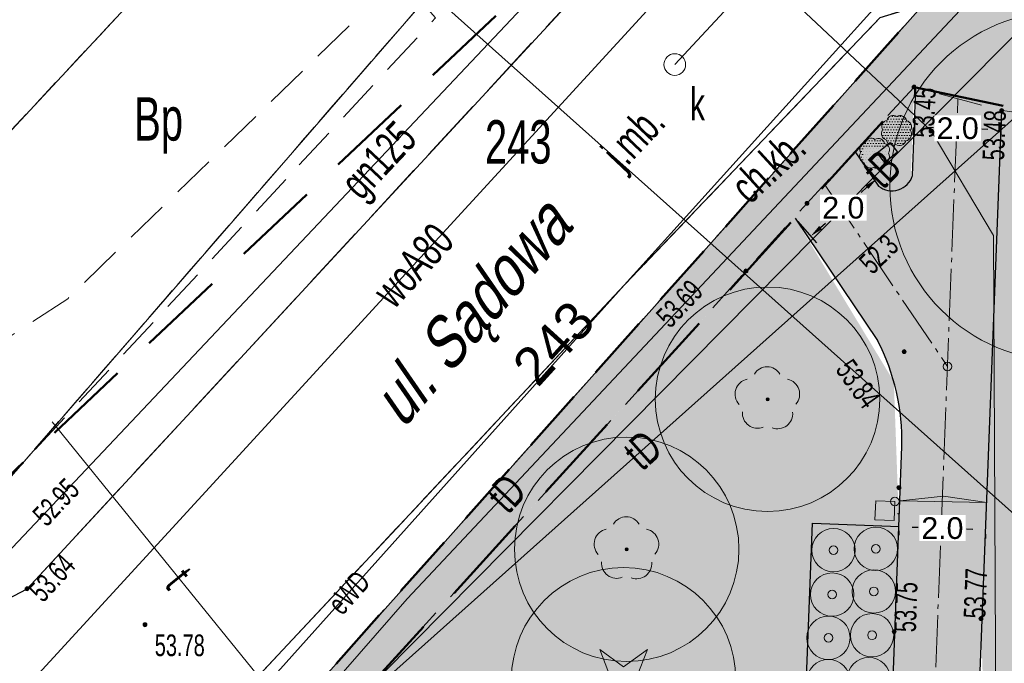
# Model space of a CAD drawing. Header units: metres. Extents: x 5507784 to 5508297, y 5948658 to 5948992.
# Tile 9 of 98: x 5507879 to 5507902, y 5948953 to 5948968. Entities that reach past the tile are written whole.
import ezdxf
from ezdxf.enums import TextEntityAlignment as Align

# ---------------------------------------------------------------- set-up
doc = ezdxf.new("R2010")
doc.units = ezdxf.units.M
for name, pattern in [('2', [0.9, 0.6, -0.3]), ('ACAD_ISO04W100', [30, 24, -3, 0, -3]), ('L_0_02', [0]), ('L_0_03', [1, 0.5, -0.5]), ('L_0_04', [1.5, 1, -0.5]), ('L_0_06', [2, 1.5, -0.5]), ('L_0_0C', [3, 2, -1])]:
    doc.linetypes.add(name, pattern=pattern)
doc.layers.get('0').update_dxf_attribs({"linetype": 'CONTINUOUS', "lineweight": 18})
doc.layers.add('02 rysunki_tech', color=7, linetype='CONTINUOUS', lineweight=5, true_color=0x000000)
doc.layers.add('0_legenda', color=7, linetype='CONTINUOUS', lineweight=5, true_color=0x000000)
for name, color, linetype, lineweight in [('1_granice_dzialek', 1, 'CONTINUOUS', 5), ('1_mala_arch', 5, 'CONTINUOUS', 5), ('1_nawierzchnie', 253, 'CONTINUOUS', 5), ('1_roslinnosc', 102, 'CONTINUOUS', 5), ('2_nawierzchnie_projektowane', 14, 'CONTINUOUS', 30), ('3_mala_arch', 18, 'CONTINUOUS', 5), ('3_rosliny_projektowane', 102, 'CONTINUOUS', 20), ('EGB_DzialkaEwidencyjna', 7, 'L_0_02', 18), ('EGB_KonturUzytkuGruntowego', 96, 'L_0_03', 18), ('GES_PrzewodElektroenergetyczny', 1, 'CONTINUOUS', 18), ('GES_PrzewodGazowy', 52, 'CONTINUOUS', 18), ('GES_PrzewodKanalizacyjny', 36, 'CONTINUOUS', 18), ('GES_PrzewodTelekomunikacyjny', 30, 'CONTINUOUS', 18), ('GES_PrzewodWodociagowy', 5, 'CONTINUOUS', 18), ('GES_Rzedna', 7, 'CONTINUOUS', 18), ('GES_UrzadzeniaSiecKanalizacyjna_P', 7, 'CONTINUOUS', 18), ('OT_Komunikacja', 7, 'CONTINUOUS', 18), ('OT_Rzedna', 7, 'CONTINUOUS', 18), ('OT_ZagospodarowanieTerenu', 7, 'CONTINUOUS', 18), ('OT_ZagospodarowanieTerenu_P', 7, 'CONTINUOUS', 18), ('OTKC', 7, 'CONTINUOUS', 13), ('OTKJ', 7, 'CONTINUOUS', 13), ('OTKK', 7, 'CONTINUOUS', 13), ('OTRS', 7, 'CONTINUOUS', 13), ('OTZG', 7, 'CONTINUOUS', 13), ('OTZK', 7, 'CONTINUOUS', 13), ('OTZL', 7, 'CONTINUOUS', 13), ('SUEP', 7, 'CONTINUOUS', 13), ('SUGP', 7, 'CONTINUOUS', 18), ('SUKP', 7, 'CONTINUOUS', 13), ('SUKS', 7, 'CONTINUOUS', 13), ('SUTP', 7, 'CONTINUOUS', 13), ('SUWP', 7, 'CONTINUOUS', 13), ('Zakres', 5, 'L_0_0C', 50)]:
    doc.layers.add(name, color=color, linetype=linetype, lineweight=lineweight)
doc.layers.add('994-Nazwa ulicy', color=7, linetype='CONTINUOUS')
doc.styles.get("Standard").update_dxf_attribs({"font": 'arial.ttf'})
doc.dimstyles.new('Copy(2) of Standard', dxfattribs={"dimtxt": 0.5, "dimasz": 0.3, "dimexe": 0.2, "dimexo": 0.1, "dimgap": 0.1, "dimtad": 0, "dimtih": 1, "dimtoh": 1, "dimdec": 1, "dimzin": 0, "dimdsep": 46, "dimtxsty": 'Standard', "dimcen": 0.02, "dimclrd": 5, "dimclre": 5, "dimclrt": 5, "dimadec": 0, "dimazin": 0, "dimtfac": 1, "dimtdec": 1, "dimtofl": 0, "dimtmove": 0, "dimatfit": 3, "dimfxl": 1, "dimtfill": 1, "dimtolj": 1, "dimtzin": 0, "dimarcsym": 2})
pattern_1 = [(45, (0, 0), (-0.0220970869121, 0.06629126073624), [0, -0.0625])]
pattern_2 = [(0, (0, 0), (0.03125, 0.0625), [0, -0.0625])]

# ---------------------------------------------------------------- blocks, each defined once
blk = doc.blocks.new('SUPS01_04')
at = {"linetype": 'Continuous', "lineweight": 13}
blk.add_hatch(color=0, dxfattribs=at).paths.add_polyline_path([(0, -0.091, 1), (0, 0.091, 1)])
at = {"color": 0, "linetype": 'Continuous', "lineweight": 13}
blk.add_circle((0, 0), 0.0906, dxfattribs=at)
blk = doc.blocks.new('SUKS')
at = {"color": 0, "linetype": 'Continuous', "lineweight": 18}
blk.add_circle((0, 0), 0.5, dxfattribs=at)
blk = doc.blocks.new('OTRS')
at = {"linetype": 'Continuous', "lineweight": 13}
blk.add_hatch(color=0, dxfattribs=at).paths.add_polyline_path([(0, -0.091, 1), (0, 0.091, 1)])
at = {"color": 0, "linetype": 'Continuous', "lineweight": 13}
blk.add_circle((0, 0), 0.0906, dxfattribs=at)
blk = doc.blocks.new('OTZG')
at = {"linetype": 'Continuous', "lineweight": 13}
blk.add_hatch(color=0, dxfattribs=at).paths.add_polyline_path([(0, -0.1, 1), (0, 0.1, 1)])
at = {"color": 0, "linetype": 'Continuous', "lineweight": 13, "flags": 128}
blk.add_lwpolyline([(0, -1.7), (-0.4, -0.6), (-1.6, -0.6), (-0.6, 0.1), (-1.1, 1.4), (0, 0.6), (1.1, 1.4), (0.6, 0.1), (1.5, -0.6), (0.4, -0.6), (0, -1.8)], close=True, dxfattribs=at)
at = {"color": 0, "linetype": 'Continuous', "lineweight": 13}
blk.add_circle((0, 0), 0.1, dxfattribs=at)
blk = doc.blocks.new('OTZL')
at = {"linetype": 'Continuous', "lineweight": 18}
blk.add_hatch(color=0, dxfattribs=at).paths.add_polyline_path([(0, -0.072, 1), (0, 0.072, 1)])
at = {"color": 0, "linetype": 'Continuous', "lineweight": 18}
blk.add_circle((0, 0), 0.0721, dxfattribs=at)
for centre, radius, start, end in [((-0.02, 0.82), 0.68, 29.5388, 149.6209), ((-0.8, 0.24), 0.7, 101.6336, 222.6141), ((0.78, 0.24), 0.7, 318.5035, 78.3664), ((-0.46, -0.64), 0.7, 175.1009, 291.5014), ((0.46, -0.66), 0.7, 249.444, 4.8991)]:
    blk.add_arc(centre, radius, start, end, dxfattribs=at)
blk = doc.blocks.new('kosz')
at = {"layer": '3_mala_arch', "linetype": 'Continuous', "true_color": 0xc7c8ca}
h = blk.add_hatch(color=9, dxfattribs=at)
h.dxf.hatch_style = 1
h.paths.add_polyline_path([(5507901.935, 5948944.737), (5507902.375, 5948944.737), (5507902.375, 5948944.297), (5507901.935, 5948944.297)])
at = {"layer": '3_mala_arch', "linetype": 'Continuous'}
blk.add_lwpolyline([(5507901.935, 5948944.737), (5507902.375, 5948944.737), (5507902.375, 5948944.297), (5507901.935, 5948944.297)], close=True, dxfattribs=at)
blk = doc.blocks.new('anabelle')
at = {"layer": '3_rosliny_projektowane', "color": 152, "linetype": 'Continuous', "true_color": 0x2776bb}
for radius in [0.5, 0.1]:
    blk.add_circle((5507891.396, 5948943.565), radius, dxfattribs=at)
blk = doc.blocks.new('krzew mniejszy')
at = {"layer": '3_rosliny_projektowane', "color": 1, "linetype": 'Continuous'}
for radius in [0.5, 0.1]:
    blk.add_circle((5507907.6, 5948943.99), radius, dxfattribs=at)
blk = doc.blocks.new('*D50')
at = {"layer": '0_legenda', "color": 5, "linetype": 'Continuous', "lineweight": -2, "transparency": 16777216}
for p, q in [((5507899.34, 5948956.063), (5507899.336, 5948955.964)), ((5507899.643, 5948956.152), (5507899.783, 5948956.147)), ((5507901.041, 5948956.099), (5507900.9, 5948956.104)), ((5507901.337, 5948955.987), (5507901.333, 5948955.887))]:
    blk.add_line(p, q, dxfattribs=at)
at = {"layer": '0_legenda', "color": 5, "linetype": 'Continuous', "transparency": 16777216}
for points in [[(5507899.645, 5948956.202), (5507899.641, 5948956.102), (5507899.343, 5948956.163)], [(5507901.043, 5948956.149), (5507901.039, 5948956.049), (5507901.34, 5948956.087)]]:
    blk.add_solid(points, dxfattribs=at)
at = {"layer": '0_legenda', "color": 5, "linetype": 'Continuous', "transparency": 16777216, "insert": (5507900.342, 5948956.125), "char_height": 0.5, "attachment_point": 5, "bg_fill": 3, "box_fill_scale": 1.1, "bg_fill_color": 256, "bg_fill_true_color": 13158600, "bg_fill_transparency": 0}
blk.add_mtext('\\A1;2.0', dxfattribs=at)
blk = doc.blocks.new('*D64')
at = {"layer": '1_nawierzchnie', "color": 5, "linetype": 'Continuous', "lineweight": -2, "transparency": 16777216}
for p, q in [((5507898.533, 5948964.527), (5507898.96, 5948964.035)), ((5507898.603, 5948963.989), (5507898.466, 5948963.87)), ((5507897.009, 5948963.204), (5507897.437, 5948962.712)), ((5507897.532, 5948963.06), (5507897.648, 5948963.16))]:
    blk.add_line(p, q, dxfattribs=at)
at = {"layer": '1_nawierzchnie', "color": 5, "linetype": 'Continuous', "transparency": 16777216}
for points in [[(5507898.57, 5948964.027), (5507898.635, 5948963.951), (5507898.829, 5948964.186)], [(5507897.499, 5948963.097), (5507897.565, 5948963.022), (5507897.306, 5948962.863)]]:
    blk.add_solid(points, dxfattribs=at)
at = {"layer": '1_nawierzchnie', "color": 5, "linetype": 'Continuous', "lineweight": 5, "transparency": 16777216, "insert": (5507898.057, 5948963.515), "char_height": 0.5, "attachment_point": 5, "bg_fill": 3, "box_fill_scale": 1.1, "bg_fill_color": 256, "bg_fill_true_color": 13158600, "bg_fill_transparency": 0}
blk.add_mtext('\\A1;2.0', dxfattribs=at)
blk = doc.blocks.new('*D65')
at = {"layer": '1_nawierzchnie', "color": 5, "linetype": 'Continuous', "lineweight": -2, "transparency": 16777216}
for p, q in [((5507899.704, 5948965.541), (5507899.69, 5948965.187)), ((5507899.998, 5948965.375), (5507900.137, 5948965.37)), ((5507901.393, 5948965.322), (5507901.254, 5948965.327)), ((5507901.699, 5948965.464), (5507901.685, 5948965.111))]:
    blk.add_line(p, q, dxfattribs=at)
at = {"layer": '1_nawierzchnie', "color": 5, "linetype": 'Continuous', "transparency": 16777216}
for points in [[(5507900, 5948965.425), (5507899.996, 5948965.325), (5507899.698, 5948965.387)], [(5507901.395, 5948965.372), (5507901.391, 5948965.272), (5507901.693, 5948965.311)]]:
    blk.add_solid(points, dxfattribs=at)
at = {"layer": '1_nawierzchnie', "color": 5, "linetype": 'Continuous', "lineweight": 5, "transparency": 16777216, "insert": (5507900.695, 5948965.349), "char_height": 0.5, "attachment_point": 5, "bg_fill": 3, "box_fill_scale": 1.1, "bg_fill_color": 256, "bg_fill_true_color": 13158600, "bg_fill_transparency": 0}
blk.add_mtext('\\A1;2.0', dxfattribs=at)

msp = doc.modelspace()

# ---------------------------------------------------------------- hatches: boundary and pattern name
at = {"layer": '1_nawierzchnie', "linetype": 'Continuous', "ltscale": 0.5, "true_color": 0xc7c8ca}
h = msp.add_hatch(dxfattribs=at)
h.set_pattern_fill('DOTS', color=9, angle=45)
h.set_pattern_definition(pattern_1)
h.paths.add_polyline_path([(5507903.11, 5948967.65), (5507922.1, 5948948.91), (5507925.13, 5948949.798), (5507926.124, 5948948.877), (5507923.88, 5948948.02), (5507921.62, 5948947.38), (5507920.13, 5948948.78), (5507909.271, 5948959.643), (5507903.42, 5948965.52), (5507901.71, 5948965.76), (5507899.69, 5948966.3), (5507885.86, 5948951.092), (5507884.84, 5948949.97), (5507884.5, 5948947.7), (5507884.81, 5948945.49), (5507885.45, 5948944.94), (5507890.143, 5948936.413), (5507899.9, 5948919.427), (5507899.59, 5948919.1), (5507882.74, 5948948.94), (5507899.907, 5948968.211), (5507900.2, 5948968.3), (5507901.68, 5948968.21)])
at = {"layer": '1_nawierzchnie', "linetype": 'Continuous', "lineweight": 5, "ltscale": 0.5, "true_color": 0x58ba48}
h = msp.add_hatch(dxfattribs=at)
h.set_pattern_fill('GRASS', color=85, scale=0.5)
h.set_pattern_definition([(90, (0, 0), (-0.3535533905, 0.3535533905), [0.09375, -0.6133567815]), (45, (0, 0), (-0.353553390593, 0.353553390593), [0.09375, -0.40625]), (135, (0, 0), (-0.353553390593, -0.353553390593), [0.09375, -0.40625])])
h.paths.add_polyline_path([(5507900.746, 5948931.406), (5507900.427, 5948931.785), (5507900.719, 5948940.332), (5507900.916, 5948940.776), (5507901.625, 5948941.191), (5507902.772, 5948941.86), (5507903.646, 5948942.788), (5507905.628, 5948942.97), (5507908.712, 5948943.254), (5507909.641, 5948943.339), (5507910.244, 5948943.394), (5507901.234, 5948931.486)], flags=17)
h.paths.add_polyline_path([(5507901.71, 5948965.76), (5507903.42, 5948965.52), (5507913.763, 5948955.131), (5507916.865, 5948952.119), (5507914.204, 5948948.735), (5507913.22, 5948948.058), (5507911.59, 5948947.535), (5507905.597, 5948946.984), (5507905.155, 5948947.25), (5507904.945, 5948947.759), (5507904.039, 5948949.117), (5507901.328, 5948950.974), (5507901.23, 5948954.04)])
h.paths.add_polyline_path([(5507885.45, 5948944.94), (5507889.064, 5948945.339), (5507888.845, 5948947.327), (5507894.51, 5948947.953), (5507894.939, 5948948.715), (5507895.598, 5948949.541), (5507896.187, 5948950.081), (5507896.637, 5948950.409), (5507897.132, 5948950.702), (5507897.345, 5948956.24), (5507899.343, 5948956.163), (5507899.222, 5948959.51), (5507896.944, 5948963.28), (5507884.84, 5948949.97), (5507884.5, 5948947.7), (5507884.81, 5948945.49)])
h.paths.add_polyline_path([(5507886.37, 5948943.01), (5507889.284, 5948943.351), (5507889.504, 5948941.364), (5507891.563, 5948941.591), (5507893.677, 5948941.194), (5507896.127, 5948940.073), (5507896.815, 5948940.071), (5507897.341, 5948940.514), (5507898.472, 5948939.893), (5507898.676, 5948939.09), (5507898.59, 5948936.62), (5507898.274, 5948927.324), (5507895.659, 5948926.769), (5507894.622, 5948928.582)])
h.paths.add_polyline_path([(5507898.332, 5948964.807), (5507899.569, 5948962.987), (5507899.69, 5948966.3)])
h.paths.add_polyline_path([(5507918.275, 5948950.669), (5507917.091, 5948949.106), (5507917.095, 5948948.873), (5507917.217, 5948948.627), (5507917.395, 5948948.501), (5507917.55, 5948948.465), (5507919.859, 5948949.056)])
h.paths.add_polyline_path([(5507917.38, 5948946.31), (5507921.218, 5948947.279), (5507921.962, 5948947.477), (5507923.88, 5948948.02), (5507926.124, 5948948.877), (5507927.039, 5948948.009), (5507899.9, 5948919.427), (5507898.659, 5948921.556), (5507902.085, 5948929.298), (5507903.671, 5948931.391), (5507905.265, 5948930.183), (5507910.843, 5948937.545), (5507909.249, 5948938.753), (5507911.212, 5948941.344), (5507912.408, 5948942.922), (5507913.095, 5948943.106), (5507913.587, 5948942.915), (5507913.83, 5948942.71), (5507915.6, 5948940.94), (5507919.07, 5948944.48)])
at = {"layer": '1_nawierzchnie', "linetype": 'Continuous', "true_color": 0xdfc69b}
h = msp.add_hatch(dxfattribs=at)
h.set_pattern_fill('DOTS', color=31, angle=45)
h.set_pattern_definition(pattern_1)
h.paths.add_polyline_path([(5507897.42, 5948923.69), (5507898.66, 5948921.558), (5507902.085, 5948929.298), (5507903.671, 5948931.391), (5507909.249, 5948938.753), (5507912.408, 5948942.922), (5507912.667, 5948943.056), (5507912.978, 5948943.111), (5507913.162, 5948943.097), (5507913.392, 5948943.028), (5507913.587, 5948942.915), (5507913.83, 5948942.71), (5507917.33, 5948946.3), (5507921.62, 5948947.38), (5507919.859, 5948949.056), (5507917.55, 5948948.465), (5507917.333, 5948948.533), (5507917.204, 5948948.641), (5507917.108, 5948948.818), (5507917.087, 5948948.963), (5507917.121, 5948949.146), (5507918.295, 5948950.694), (5507916.865, 5948952.119), (5507914.485, 5948949.002), (5507914.061, 5948948.614), (5507913.838, 5948948.409), (5507913.351, 5948948.129), (5507913.019, 5948947.959), (5507912.529, 5948947.76), (5507911.972, 5948947.603), (5507911.59, 5948947.535), (5507905.691, 5948946.993), (5507905.381, 5948947.033), (5507905.202, 5948947.178), (5507905.15, 5948947.265), (5507900.678, 5948946.072), (5507900.949, 5948945.73), (5507901.109, 5948945.461), (5507901.199, 5948945.267), (5507901.268, 5948945.065), (5507901.316, 5948944.835), (5507901.324, 5948944.603), (5507901.269, 5948944.352), (5507901.115, 5948944.126), (5507900.981, 5948944.033), (5507900.768, 5948943.968), (5507900.522, 5948943.966), (5507900.289, 5948944.014), (5507899.969, 5948944.143), (5507899.621, 5948944.361), (5507899.531, 5948944.432), (5507897.88, 5948940.263), (5507898.192, 5948940.13), (5507898.385, 5948939.986), (5507898.472, 5948939.893), (5507898.652, 5948939.552), (5507898.686, 5948939.392), (5507900.719, 5948940.332), (5507900.775, 5948940.626), (5507900.978, 5948940.847), (5507901.141, 5948940.987), (5507901.299, 5948941.075), (5507902.277, 5948941.515), (5507902.634, 5948941.885), (5507903.178, 5948942.227), (5507903.646, 5948942.788), (5507903.867, 5948943.134), (5507904.227, 5948943.924), (5507904.452, 5948944.543), (5507904.725, 5948944.791), (5507905.264, 5948944.949), (5507910.872, 5948945.461), (5507911.223, 5948945.267), (5507911.326, 5948944.963), (5507911.271, 5948944.735), (5507901.234, 5948931.486), (5507898.212, 5948925.481)])
h.paths.add_polyline_path([(5507898.686, 5948939.392), (5507900.719, 5948940.332), (5507900.427, 5948931.785), (5507900.475, 5948931.646), (5507900.622, 5948931.473), (5507900.746, 5948931.406), (5507900.919, 5948931.375), (5507901.234, 5948931.486), (5507898.212, 5948925.481)], flags=17)
h.paths.add_polyline_path([(5507899.531, 5948944.432), (5507897.88, 5948940.263), (5507897.607, 5948940.381), (5507896.926, 5948940.758), (5507896.694, 5948940.918), (5507896.115, 5948941.401), (5507895.789, 5948941.741), (5507895.431, 5948942.193), (5507895.156, 5948942.619), (5507894.995, 5948942.918), (5507894.838, 5948943.257), (5507894.652, 5948943.541), (5507894.46, 5948943.702), (5507894.124, 5948943.84), (5507893.899, 5948943.861), (5507886.36, 5948943.028), (5507885.45, 5948944.94), (5507893.419, 5948945.82), (5507894.529, 5948945.943), (5507894.968, 5948946.007), (5507895.219, 5948946.136), (5507895.459, 5948946.377), (5507895.552, 5948946.541), (5507895.746, 5948947.121), (5507896.03, 5948947.695), (5507896.528, 5948948.385), (5507896.966, 5948948.822), (5507897.649, 5948949.312), (5507898.343, 5948949.643), (5507898.647, 5948949.745), (5507898.939, 5948950), (5507899.1, 5948950.305), (5507899.133, 5948950.7), (5507899.408, 5948958.014), (5507899.393, 5948958.558), (5507899.368, 5948958.797), (5507899.192, 5948959.612), (5507898.968, 5948960.207), (5507898.849, 5948960.454), (5507896.944, 5948963.28), (5507898.332, 5948964.807), (5507898.868, 5948964.017), (5507899.064, 5948963.923), (5507899.178, 5948963.91), (5507899.325, 5948963.932), (5507899.479, 5948964.011), (5507899.57, 5948964.1), (5507899.654, 5948964.259), (5507899.732, 5948966.289), (5507901.71, 5948965.76), (5507901.162, 5948951.426), (5507901.25, 5948951.111), (5507901.395, 5948950.886), (5507901.686, 5948950.651), (5507902.079, 5948950.504), (5507902.53, 5948950.29), (5507902.987, 5948950.019), (5507903.431, 5948949.694), (5507903.814, 5948949.351), (5507904.379, 5948948.704), (5507904.711, 5948948.204), (5507904.972, 5948947.703), (5507905.155, 5948947.25), (5507900.683, 5948946.065), (5507900.433, 5948946.308), (5507900.144, 5948946.526), (5507899.803, 5948946.708), (5507899.555, 5948946.792), (5507899.192, 5948946.827), (5507898.917, 5948946.753), (5507898.701, 5948946.563), (5507898.608, 5948946.356), (5507898.587, 5948945.961), (5507898.703, 5948945.529), (5507898.89, 5948945.161), (5507899.156, 5948944.797), (5507899.337, 5948944.605)])
at = {"layer": '1_nawierzchnie', "linetype": 'Continuous', "lineweight": 5}
h = msp.add_hatch(color=5, dxfattribs=at)
h.dxf.hatch_style = 1
h.paths.add_polyline_path([(5507899.365, 5948956.757), (5507901.365, 5948956.72), (5507900.371, 5948956.866)])
at = {"layer": '1_roslinnosc', "linetype": 'Continuous'}
h = msp.add_hatch(dxfattribs=at)
h.set_pattern_fill('DOTS', color=256)
h.set_pattern_definition(pattern_2)
edge = h.paths.add_edge_path()
edge.add_arc((5507899.483, 5948965.381), 0.149, 327.2385, 437.2385)
edge.add_arc((5507899.37, 5948965.496), 0.149, 11.7156, 121.7156)
edge.add_arc((5507899.209, 5948965.499), 0.149, 56.1927, 166.1927)
edge.add_arc((5507899.092, 5948965.388), 0.149, 100.6698, 210.6698)
edge.add_arc((5507899.086, 5948965.227), 0.149, 145.1469, 255.1469)
edge.add_arc((5507899.195, 5948965.109), 0.149, 189.624, 299.624)
edge.add_arc((5507899.356, 5948965.1), 0.149, 234.1011, 344.1011)
edge.add_arc((5507899.469, 5948965.218), 0.162, 280.6698, 390.6698)
h = msp.add_hatch(dxfattribs=at)
h.set_pattern_fill('DOTS', color=256)
h.set_pattern_definition(pattern_2)
edge = h.paths.add_edge_path()
edge.add_arc((5507898.976, 5948964.854), 0.149, 327.2385, 437.2385)
edge.add_arc((5507898.863, 5948964.969), 0.149, 11.7156, 121.7156)
edge.add_arc((5507898.702, 5948964.972), 0.149, 56.1927, 166.1927)
edge.add_arc((5507898.585, 5948964.861), 0.149, 100.6698, 210.6698)
edge.add_arc((5507898.58, 5948964.7), 0.149, 145.1469, 255.1469)
edge.add_arc((5507898.688, 5948964.581), 0.149, 189.624, 299.624)
edge.add_arc((5507898.849, 5948964.573), 0.149, 234.1011, 344.1011)
edge.add_arc((5507898.962, 5948964.691), 0.162, 280.6698, 390.6698)
at = {"layer": '2_nawierzchnie_projektowane', "linetype": 'Continuous', "lineweight": 5, "true_color": 0xb69f8b}
h = msp.add_hatch(dxfattribs=at)
h.set_pattern_fill('EARTH', color=253, scale=2.5, angle=45)
h.set_pattern_definition([(45, (0, 0), (0, 0.883883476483), [0.625, -0.625]), (45, (-0.1657, 0.1657), (0, 0.883883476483), [0.625, -0.625]), (45, (-0.33146, 0.33146), (0, 0.883883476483), [0.625, -0.625]), (135, (-0.33146, 0.44194), (-0.883883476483, 6e-17), [0.625, -0.625]), (135, (-0.1657, 0.6077), (-0.883883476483, 6e-17), [0.625, -0.625]), (135, (0, 0.7734), (-0.883883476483, 6e-17), [0.625, -0.625])])
h.paths.add_polyline_path([(5507889.284, 5948943.351), (5507893.899, 5948943.861), (5507894.46, 5948943.702), (5507894.838, 5948943.257), (5507895.141, 5948942.644), (5507895.743, 5948941.716), (5507896.115, 5948941.401), (5507896.709, 5948940.951), (5507897.341, 5948940.514), (5507897.141, 5948940.267), (5507896.815, 5948940.071), (5507896.474, 5948940.011), (5507896.127, 5948940.073), (5507895.35, 5948940.517), (5507894.813, 5948940.773), (5507893.938, 5948941.111), (5507892.812, 5948941.413), (5507891.872, 5948941.562), (5507891.563, 5948941.591), (5507889.504, 5948941.364)])
h.paths.add_polyline_path([(5507889.064, 5948945.339), (5507888.845, 5948947.327), (5507894.51, 5948947.953), (5507894.868, 5948948.606), (5507895.504, 5948949.44), (5507896.081, 5948949.994), (5507896.898, 5948950.572), (5507897.132, 5948950.702), (5507897.345, 5948956.24), (5507899.338, 5948956.165), (5507899.124, 5948950.453), (5507899.017, 5948950.118), (5507898.939, 5948950), (5507898.778, 5948949.835), (5507898.647, 5948949.745), (5507898.107, 5948949.547), (5507897.744, 5948949.367), (5507897.222, 5948949.044), (5507896.751, 5948948.622), (5507896.381, 5948948.209), (5507895.929, 5948947.513), (5507895.749, 5948947.13), (5507895.62, 5948946.777), (5507895.494, 5948946.431), (5507895.283, 5948946.185), (5507895.053, 5948946.041), (5507894.885, 5948945.982)])
h.paths.add_polyline_path([(5507895.659, 5948926.769), (5507898.274, 5948927.324), (5507898.212, 5948925.481), (5507897.42, 5948923.69)])
h.paths.add_polyline_path([(5507903.671, 5948931.391), (5507909.249, 5948938.753), (5507910.843, 5948937.545), (5507905.265, 5948930.183)])
h.paths.add_polyline_path([(5507903.646, 5948942.788), (5507903.995, 5948943.373), (5507904.173, 5948943.777), (5507904.26, 5948944.201), (5507904.463, 5948944.549), (5507904.779, 5948944.78), (5507905.264, 5948944.949), (5507910.872, 5948945.461), (5507911.148, 5948945.345), (5507911.264, 5948945.204), (5507911.271, 5948944.735), (5507910.256, 5948943.396)])
edge = h.paths.add_edge_path()
edge.add_ellipse((5507899.952, 5948945.395), major_axis=(-1.163, 1.269), ratio=0.576271, start_angle=0, end_angle=360)

# ---------------------------------------------------------------- linework, layer by layer
at = {"layer": '02 rysunki_tech', "color": 5, "linetype": 'Continuous'}
for centre in [(5507900.459, 5948959.856), (5507899.245, 5948956.742)]:
    msp.add_circle(centre, 0.0983, dxfattribs=at)
at = {"layer": '1_granice_dzialek', "color": 1, "linetype": '2', "lineweight": 50, "ltscale": 2.5}
msp.add_lwpolyline([(5507882.74, 5948948.94), (5507899.59, 5948919.1), (5507927.05, 5948948.02), (5507902.32, 5948970.92)], close=True, dxfattribs=at)
at = {"layer": '1_mala_arch', "color": 6, "linetype": '2', "lineweight": 50, "ltscale": 3.5}
msp.add_lwpolyline([(5507899.9, 5948919.427), (5507897.42, 5948923.69), (5507894.591, 5948928.552), (5507886.37, 5948943.01), (5507885.45, 5948944.94), (5507884.81, 5948945.49), (5507884.5, 5948947.7), (5507884.84, 5948949.97), (5507899.69, 5948966.3), (5507903.42, 5948965.52), (5507921.62, 5948947.38), (5507923.88, 5948948.02), (5507926.124, 5948948.877), (5507927.05, 5948948.02), (5507899.9, 5948919.427)], dxfattribs=at)
at = {"layer": '1_nawierzchnie', "color": 18, "linetype": 'Continuous', "lineweight": 30, "true_color": 0x000000}
msp.add_lwpolyline([(5507898.836, 5948964.786), (5507899.135, 5948965.023), (5507899.31, 5948964.801), (5507899.011, 5948964.565)], close=True, dxfattribs=at)
at = {"layer": '1_nawierzchnie', "color": 5, "linetype": 'Continuous', "lineweight": 5}
msp.add_lwpolyline([(5507899.365, 5948956.757), (5507901.365, 5948956.72), (5507900.371, 5948956.866), (5507899.365, 5948956.757)], dxfattribs=at)
at = {"layer": '1_roslinnosc', "linetype": 'Continuous'}
for points in [[(5507899.608, 5948965.301, 0.520567), (5507899.516, 5948965.526, 0.520567), (5507899.292, 5948965.623, 0.520567), (5507899.065, 5948965.535, 0.520567), (5507898.964, 5948965.312, 0.520567), (5507899.048, 5948965.084, 0.520567), (5507899.268, 5948964.979, 0.520567), (5507899.499, 5948965.059, 0.520567)], [(5507899.101, 5948964.774, 0.520567), (5507899.009, 5948964.999, 0.520567), (5507898.785, 5948965.096, 0.520567), (5507898.558, 5948965.008, 0.520567), (5507898.457, 5948964.785, 0.520567), (5507898.541, 5948964.557, 0.520567), (5507898.762, 5948964.452, 0.520567), (5507898.992, 5948964.532, 0.520567)]]:
    msp.add_lwpolyline(points, format="xyb", close=True, dxfattribs=at)
for centre, radius in [((5507903.17, 5948964.02), 4.041), ((5507896.31, 5948959.1), 2.589), ((5507893.06, 5948955.64), 2.589), ((5507892.99, 5948952.63), 2.589)]:
    msp.add_circle(centre, radius, dxfattribs=at)
at = {"layer": '2_nawierzchnie_projektowane', "linetype": 'Continuous'}
for points in [[(5507899.654, 5948964.259), (5507899.732, 5948966.289)], [(5507901.162, 5948951.426), (5507901.71, 5948965.76)], [(5507898.332, 5948964.807), (5507898.868, 5948964.017)], [(5507896.943, 5948963.281), (5507898.849, 5948960.454)], [(5507899.121, 5948950.382), (5507899.408, 5948958.014)], [(5507897.132, 5948950.702), (5507897.345, 5948956.24), (5507899.343, 5948956.163)]]:
    msp.add_lwpolyline(points, dxfattribs=at)
at = {"layer": '2_nawierzchnie_projektowane', "color": 251, "linetype": 'ACAD_ISO04W100', "lineweight": 9, "ltscale": 0.05, "true_color": 0x636466}
for points in [[(5507900, 5948948.122), (5507900.7, 5948966.03)], [(5507897.636, 5948964.041), (5507900.459, 5948959.856)]]:
    msp.add_lwpolyline(points, dxfattribs=at)
at = {"layer": '2_nawierzchnie_projektowane', "linetype": 'Continuous'}
for centre, radius, start, end in [((5507899.178, 5948964.41), 0.5, 231.7748, 342.4476), ((5507894.409, 5948958.154), 5, 358.3961, 27.3894)]:
    msp.add_arc(centre, radius, start, end, dxfattribs=at)
at = {"layer": 'EGB_DzialkaEwidencyjna', "linetype": 'CONTINUOUS', "lineweight": 18}
for p, q in [((5507895.7, 5948976.72), (5507875.97, 5948953.99)), ((5507875.97, 5948953.99), (5507895.7, 5948976.72)), ((5507882.74, 5948948.94), (5507902.32, 5948970.92)), ((5507902.32, 5948970.92), (5507882.74, 5948948.94)), ((5507875.32, 5948961.51), (5507883.61, 5948970.39))]:
    msp.add_line(p, q, dxfattribs=at)
at = {"layer": 'EGB_KonturUzytkuGruntowego', "color": 96, "linetype": 'L_0_03', "lineweight": 18, "flags": 128}
for points in [[(5507848.216, 5948986.653), (5507875.32, 5948961.51), (5507883.61, 5948970.39), (5507860.733, 5948991.6), (5507879.143, 5948991.6), (5507895.7, 5948976.72), (5507875.97, 5948953.99), (5507856, 5948974.89), (5507848.144, 5948982.381)], [(5507875.32, 5948961.51), (5507848.216, 5948986.653), (5507848.3, 5948991.6), (5507860.733, 5948991.6), (5507883.61, 5948970.39)], [(5507848.144, 5948982.381), (5507856, 5948974.89), (5507875.97, 5948953.99), (5507895.7, 5948976.72), (5507902.32, 5948970.92), (5507882.74, 5948948.94), (5507899.59, 5948919.1), (5507915.01, 5948894.29), (5507920.01, 5948887.7), (5507922.562, 5948885), (5507895.414, 5948885), (5507874.09, 5948925.56), (5507864.89, 5948942.39), (5507849.46, 5948961.95), (5507847.825, 5948963.462)]]:
    msp.add_lwpolyline(points, close=True, dxfattribs=at)
at = {"layer": 'GES_PrzewodElektroenergetyczny', "color": 1, "linetype": 'Continuous', "lineweight": 18, "flags": 128}
for points in [[(5507893, 5948961.73), (5507903.54, 5948973.41), (5507928.02, 5948950.28), (5507945.59, 5948933.49)], [(5507883.07, 5948969.32), (5507883.65, 5948969.31), (5507883.98, 5948969.42), (5507884.3, 5948969.82), (5507885.12, 5948970.94), (5507885.36, 5948971.05), (5507885.61, 5948971.03), (5507887.74, 5948969.18), (5507903.15, 5948955.42), (5507914.38, 5948944.49), (5507914.36, 5948944.27), (5507913.32, 5948943.13), (5507913.37, 5948942.87), (5507915.27, 5948941.1)], [(5507893, 5948961.73), (5507882.43, 5948949.93), (5507880.95, 5948947.54), (5507881.66, 5948943.47), (5507869.68, 5948936.58), (5507860.72, 5948927.58), (5507847.002, 5948914.712)]]:
    msp.add_lwpolyline(points, dxfattribs=at)
at = {"layer": 'GES_PrzewodGazowy', "color": 52, "linetype": 'Continuous', "lineweight": 18, "flags": 128}
for points in [[(5507893.66, 5948971.33), (5507878.89, 5948955.67), (5507878.2, 5948954.94)], [(5507893.66, 5948971.33), (5507900.08, 5948965.29), (5507901.52, 5948962.88), (5507901.72, 5948921.53), (5507908.65, 5948909.51), (5507915.7, 5948897.28), (5507912.35, 5948895.36), (5507918.322, 5948885)]]:
    msp.add_lwpolyline(points, dxfattribs=at)
at = {"layer": 'GES_PrzewodKanalizacyjny', "color": 36, "linetype": 'Continuous', "lineweight": 18, "flags": 128}
msp.add_lwpolyline([(5507906.16, 5948979.71), (5507894.17, 5948966.82)], dxfattribs=at)
at = {"layer": 'GES_PrzewodTelekomunikacyjny', "color": 30, "linetype": 'Continuous', "lineweight": 18, "flags": 128}
for points in [[(5507944.78, 5948945.78), (5507910.96, 5948977.75), (5507905.25, 5948970.79), (5507886.72, 5948952.05)], [(5507882.57, 5948948.28), (5507888, 5948954.5), (5507909.33, 5948977.22), (5507911.49, 5948975.32)], [(5507903.07, 5948966.54), (5507902.79, 5948966.29), (5507885.83, 5948951.15)], [(5507879.81, 5948958.58), (5507885.83, 5948951.15)]]:
    msp.add_lwpolyline(points, dxfattribs=at)
at = {"layer": 'GES_PrzewodWodociagowy', "color": 5, "linetype": 'Continuous', "lineweight": 18, "flags": 128}
msp.add_lwpolyline([(5507875.64, 5948948.58), (5507907.98, 5948983.82)], dxfattribs=at)
at = {"layer": 'OT_Komunikacja', "color": 7, "linetype": 'L_0_06', "lineweight": 18, "flags": 128}
msp.add_lwpolyline([(5507955.813, 5948925.142), (5507955.18, 5948924.54), (5507945.54, 5948933.77), (5507943.48, 5948935.62), (5507941.38, 5948937.57), (5507928.04, 5948950.65), (5507922.1, 5948948.91), (5507903.11, 5948967.65), (5507901.68, 5948968.21), (5507900.2, 5948968.3), (5507898.91, 5948967.91), (5507893, 5948961.73), (5507881.75, 5948949.71), (5507876.46, 5948953.58), (5507877.73, 5948953.94), (5507879.23, 5948954.73), (5507897.95, 5948974.98), (5507898.69, 5948975.82), (5507899.06, 5948976.82), (5507899.34, 5948978.03), (5507899.3, 5948979.24), (5507898.85, 5948980.51), (5507902.01, 5948983), (5507902.68, 5948982.65), (5507903.47, 5948982.35), (5507904.27, 5948982.3), (5507905.13, 5948982.6), (5507906.24, 5948983.83), (5507910.02, 5948979.91), (5507909.52, 5948979.14), (5507909.28, 5948978.69), (5507909.18, 5948978.12), (5507909.16, 5948977.61), (5507909.29, 5948977.09), (5507909.65, 5948976.14), (5507909.98, 5948975.54), (5507910.08, 5948975.42), (5507925.81, 5948960.39), (5507949.43, 5948937.76), (5507955.831, 5948931.665)], close=True, dxfattribs=at)
at = {"layer": 'OT_Komunikacja', "color": 7, "linetype": 'Continuous', "lineweight": 25, "flags": 128}
for points in [[(5507876.46, 5948953.58), (5507877.73, 5948953.94), (5507879.23, 5948954.73), (5507897.95, 5948974.98)], [(5507893, 5948961.73), (5507898.91, 5948967.91), (5507900.2, 5948968.3), (5507901.68, 5948968.21), (5507903.11, 5948967.65), (5507922.1, 5948948.91), (5507928.04, 5948950.65), (5507941.38, 5948937.57)], [(5507920.49, 5948887.71), (5507918.77, 5948886.47), (5507915.54, 5948886.02), (5507912.99, 5948887.42), (5507911.39, 5948889.73), (5507909.1, 5948893.3), (5507884.99, 5948935.81), (5507884.75, 5948936.77), (5507882.66, 5948939.94), (5507880.71, 5948943.43), (5507880.12, 5948946.39), (5507880.47, 5948947.45), (5507881.75, 5948949.71), (5507893, 5948961.73)]]:
    msp.add_lwpolyline(points, dxfattribs=at)
at = {"layer": 'OT_Komunikacja', "color": 7, "linetype": 'L_0_04', "lineweight": 18, "flags": 128}
msp.add_lwpolyline([(5507938.73, 5948935.45), (5507939.64, 5948937.07), (5507927.95, 5948948.22), (5507927.15, 5948949.25), (5507923.88, 5948948.02), (5507920.13, 5948948.78), (5507917.99, 5948950.96), (5507916.82, 5948952.06), (5507903.42, 5948965.52), (5507901.71, 5948965.76), (5507899.69, 5948966.3), (5507897.22, 5948963.62), (5507895.81, 5948962.06), (5507894.53, 5948960.63), (5507884.84, 5948949.97), (5507884.5, 5948947.7), (5507881.75, 5948949.71), (5507893, 5948961.73), (5507898.91, 5948967.91), (5507900.2, 5948968.3), (5507901.68, 5948968.21), (5507903.11, 5948967.65), (5507922.1, 5948948.91), (5507928.04, 5948950.65), (5507941.38, 5948937.57), (5507943.48, 5948935.62), (5507945.54, 5948933.77), (5507943.96, 5948933.07), (5507941.92, 5948932.26)], close=True, dxfattribs=at)
at = {"layer": 'OT_Rzedna', "color": 7}
for p in [(5507897.22, 5948963.62), (5507895.81, 5948962.06), (5507899.46, 5948960.2), (5507899.317, 5948956.458), (5507881.95, 5948953.9)]:
    msp.add_point(p, dxfattribs=at)
at = {"layer": 'OT_ZagospodarowanieTerenu', "color": 7, "linetype": 'L_0_04', "lineweight": 18, "flags": 128}
msp.add_lwpolyline([(5507885.2, 5948964.17), (5507878.63, 5948957.1), (5507876.35, 5948957.53), (5507873.75, 5948958.37), (5507871.69, 5948959.39), (5507869.69, 5948960.54), (5507870.94, 5948960.74), (5507876.09, 5948958.76), (5507880.17, 5948961.42), (5507887.82, 5948968.84), (5507888.65, 5948967.9)], close=True, dxfattribs=at)
at = {"layer": 'OTKC', "color": 7, "linetype": 'L_0_04', "lineweight": 18, "flags": 128}
msp.add_lwpolyline([(5507938.73, 5948935.45), (5507939.64, 5948937.07), (5507927.95, 5948948.22), (5507927.15, 5948949.25), (5507923.88, 5948948.02), (5507920.13, 5948948.78), (5507917.99, 5948950.96), (5507916.82, 5948952.06), (5507903.42, 5948965.52), (5507901.71, 5948965.76), (5507899.69, 5948966.3), (5507897.22, 5948963.62), (5507895.81, 5948962.06), (5507894.53, 5948960.63), (5507884.84, 5948949.97), (5507884.5, 5948947.7), (5507881.75, 5948949.71), (5507893, 5948961.73), (5507898.91, 5948967.91), (5507900.2, 5948968.3), (5507901.68, 5948968.21), (5507903.11, 5948967.65), (5507922.1, 5948948.91), (5507928.04, 5948950.65), (5507941.38, 5948937.57), (5507943.48, 5948935.62), (5507945.54, 5948933.77), (5507943.96, 5948933.07), (5507941.92, 5948932.26)], close=True, dxfattribs=at)
at = {"layer": 'OTKJ', "color": 7, "linetype": 'L_0_06', "lineweight": 18, "flags": 128}
msp.add_lwpolyline([(5507955.813, 5948925.142), (5507955.18, 5948924.54), (5507945.54, 5948933.77), (5507943.48, 5948935.62), (5507941.38, 5948937.57), (5507928.04, 5948950.65), (5507922.1, 5948948.91), (5507903.11, 5948967.65), (5507901.68, 5948968.21), (5507900.2, 5948968.3), (5507898.91, 5948967.91), (5507893, 5948961.73), (5507881.75, 5948949.71), (5507876.46, 5948953.58), (5507877.73, 5948953.94), (5507879.23, 5948954.73), (5507897.95, 5948974.98), (5507898.69, 5948975.82), (5507899.06, 5948976.82), (5507899.34, 5948978.03), (5507899.3, 5948979.24), (5507898.85, 5948980.51), (5507902.01, 5948983), (5507902.68, 5948982.65), (5507903.47, 5948982.35), (5507904.27, 5948982.3), (5507905.13, 5948982.6), (5507906.24, 5948983.83), (5507910.02, 5948979.91), (5507909.52, 5948979.14), (5507909.28, 5948978.69), (5507909.18, 5948978.12), (5507909.16, 5948977.61), (5507909.29, 5948977.09), (5507909.65, 5948976.14), (5507909.98, 5948975.54), (5507910.08, 5948975.42), (5507925.81, 5948960.39), (5507949.43, 5948937.76), (5507955.831, 5948931.665)], close=True, dxfattribs=at)
at = {"layer": 'OTKK', "color": 7, "linetype": 'Continuous', "lineweight": 25, "flags": 128}
for points in [[(5507876.46, 5948953.58), (5507877.73, 5948953.94), (5507879.23, 5948954.73), (5507897.95, 5948974.98)], [(5507893, 5948961.73), (5507898.91, 5948967.91), (5507900.2, 5948968.3), (5507901.68, 5948968.21), (5507903.11, 5948967.65), (5507922.1, 5948948.91), (5507928.04, 5948950.65), (5507941.38, 5948937.57)], [(5507920.49, 5948887.71), (5507918.77, 5948886.47), (5507915.54, 5948886.02), (5507912.99, 5948887.42), (5507911.39, 5948889.73), (5507909.1, 5948893.3), (5507884.99, 5948935.81), (5507884.75, 5948936.77), (5507882.66, 5948939.94), (5507880.71, 5948943.43), (5507880.12, 5948946.39), (5507880.47, 5948947.45), (5507881.75, 5948949.71), (5507893, 5948961.73)]]:
    msp.add_lwpolyline(points, dxfattribs=at)
at = {"layer": 'OTZK', "color": 7, "linetype": 'L_0_04', "lineweight": 18, "flags": 128}
msp.add_lwpolyline([(5507885.2, 5948964.17), (5507878.63, 5948957.1), (5507876.35, 5948957.53), (5507873.75, 5948958.37), (5507871.69, 5948959.39), (5507869.69, 5948960.54), (5507870.94, 5948960.74), (5507876.09, 5948958.76), (5507880.17, 5948961.42), (5507887.82, 5948968.84), (5507888.65, 5948967.9)], close=True, dxfattribs=at)
at = {"layer": 'SUEP', "color": 1, "linetype": 'Continuous', "lineweight": 18, "flags": 128}
for points in [[(5507893, 5948961.73), (5507903.54, 5948973.41), (5507928.02, 5948950.28), (5507945.59, 5948933.49)], [(5507883.07, 5948969.32), (5507883.65, 5948969.31), (5507883.98, 5948969.42), (5507884.3, 5948969.82), (5507885.12, 5948970.94), (5507885.36, 5948971.05), (5507885.61, 5948971.03), (5507887.74, 5948969.18), (5507903.15, 5948955.42), (5507914.38, 5948944.49), (5507914.36, 5948944.27), (5507913.32, 5948943.13), (5507913.37, 5948942.87), (5507915.27, 5948941.1)], [(5507893, 5948961.73), (5507882.43, 5948949.93), (5507880.95, 5948947.54), (5507881.66, 5948943.47), (5507869.68, 5948936.58), (5507860.72, 5948927.58), (5507847.002, 5948914.712)]]:
    msp.add_lwpolyline(points, dxfattribs=at)
at = {"layer": 'SUGP', "color": 52, "linetype": 'Continuous', "lineweight": 18, "flags": 128}
for points in [[(5507893.66, 5948971.33), (5507878.89, 5948955.67), (5507878.2, 5948954.94)], [(5507893.66, 5948971.33), (5507900.08, 5948965.29), (5507901.52, 5948962.88), (5507901.72, 5948921.53), (5507908.65, 5948909.51), (5507915.7, 5948897.28), (5507912.35, 5948895.36), (5507918.322, 5948885)]]:
    msp.add_lwpolyline(points, dxfattribs=at)
at = {"layer": 'SUKP', "color": 36, "linetype": 'Continuous', "lineweight": 18, "flags": 128}
msp.add_lwpolyline([(5507906.16, 5948979.71), (5507894.17, 5948966.82)], dxfattribs=at)
at = {"layer": 'SUTP', "color": 30, "linetype": 'Continuous', "lineweight": 18, "flags": 128}
for points in [[(5507944.78, 5948945.78), (5507910.96, 5948977.75), (5507905.25, 5948970.79), (5507886.72, 5948952.05)], [(5507882.57, 5948948.28), (5507888, 5948954.5), (5507909.33, 5948977.22), (5507911.49, 5948975.32)], [(5507903.07, 5948966.54), (5507902.79, 5948966.29), (5507885.83, 5948951.15)], [(5507879.81, 5948958.58), (5507885.83, 5948951.15)]]:
    msp.add_lwpolyline(points, dxfattribs=at)
at = {"layer": 'SUWP', "color": 5, "linetype": 'Continuous', "lineweight": 18, "flags": 128}
msp.add_lwpolyline([(5507875.64, 5948948.58), (5507907.98, 5948983.82)], dxfattribs=at)
at = {"layer": 'Zakres', "lineweight": 50, "flags": 128}
msp.add_lwpolyline([(5507908.68, 5948976.65), (5507943.34, 5948942.46), (5507896.16, 5948894.25), (5507893.22, 5948900.57), (5507868.37, 5948947.46), (5507905.06, 5948982.15)], close=True, dxfattribs=at)

# ---------------------------------------------------------------- block references
at = {"linetype": 'Continuous'}
for p in [(7.41, 12.087), (7.366, 11.104), (7.323, 10.091), (7.25, 9.078)]:
    msp.add_blockref('anabelle', p, dxfattribs=at)
at = {"layer": '2_nawierzchnie_projektowane', "linetype": 'Continuous', "rotation": 87.77023794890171}
msp.add_blockref('kosz', (11238044.022, 213769.941), dxfattribs=at)
at = {"layer": '2_nawierzchnie_projektowane', "linetype": 'Continuous'}
for p in [(-9.77, 11.63), (-9.799, 10.605), (-9.887, 9.609), (-9.887, 8.609)]:
    msp.add_blockref('krzew mniejszy', p, dxfattribs=at)
at = {"layer": 'GES_Rzedna', "color": 52, "linetype": 'Continuous', "xscale": 0.5, "yscale": 0.5, "zscale": 0.5}
msp.add_blockref('SUPS01_04', (5507900.08, 5948965.29), dxfattribs=at)
at = {"layer": 'GES_UrzadzeniaSiecKanalizacyjna_P', "color": 36, "linetype": 'Continuous', "xscale": 0.5, "yscale": 0.5, "zscale": 0.5}
msp.add_blockref('SUKS', (5507894.17, 5948966.82), dxfattribs=at)
at = {"layer": 'OT_Rzedna', "linetype": 'Continuous', "xscale": 0.5, "yscale": 0.5, "zscale": 0.5}
for p in [(5507899.69, 5948966.3), (5507901.71, 5948965.76), (5507879.23, 5948954.73), (5507901.23, 5948954.04), (5507899.23, 5948953.74)]:
    msp.add_blockref('OTRS', p, dxfattribs=at)
at = {"layer": 'OT_Rzedna', "color": 7, "linetype": 'Continuous', "xscale": 0.5, "yscale": 0.5, "zscale": 0.5}
for p in [(5507897.22, 5948963.62), (5507895.81, 5948962.06), (5507899.46, 5948960.2), (5507899.34, 5948957.06), (5507881.95, 5948953.9)]:
    msp.add_blockref('OTRS', p, dxfattribs=at)
at = {"layer": 'OT_ZagospodarowanieTerenu_P', "color": 96, "linetype": 'Continuous', "xscale": 0.5, "yscale": 0.5, "zscale": 0.5}
for name, p in [('OTZL', (5507896.31, 5948959.1)), ('OTZL', (5507893.06, 5948955.64)), ('OTZG', (5507892.99, 5948952.63))]:
    msp.add_blockref(name, p, dxfattribs=at)
at = {"layer": 'OTRS', "linetype": 'Continuous', "xscale": 0.5, "yscale": 0.5, "zscale": 0.5}
for p in [(5507899.69, 5948966.3), (5507901.71, 5948965.76), (5507879.23, 5948954.73), (5507901.23, 5948954.04), (5507899.23, 5948953.74)]:
    msp.add_blockref('OTRS', p, dxfattribs=at)
at = {"layer": 'OTZG', "color": 96, "linetype": 'Continuous', "xscale": 0.5, "yscale": 0.5, "zscale": 0.5}
msp.add_blockref('OTZG', (5507892.99, 5948952.63), dxfattribs=at)
at = {"layer": 'OTZL', "color": 96, "linetype": 'Continuous', "xscale": 0.5, "yscale": 0.5, "zscale": 0.5}
for p in [(5507896.31, 5948959.1), (5507893.06, 5948955.64)]:
    msp.add_blockref('OTZL', p, dxfattribs=at)
at = {"layer": 'SUKS', "color": 36, "linetype": 'Continuous', "xscale": 0.5, "yscale": 0.5, "zscale": 0.5}
msp.add_blockref('SUKS', (5507894.17, 5948966.82), dxfattribs=at)

# ---------------------------------------------------------------- texts
at = {"layer": '1_granice_dzialek', "linetype": 'Continuous', "insert": (5507890.362, 5948959.94), "char_height": 0.875, "attachment_point": 1, "rotation": 47.7104}
msp.add_mtext_dynamic_manual_height_columns('{\\C1;243}', width=3.73884, gutter_width=4.375, heights=[0], dxfattribs=at)
at = {"layer": '994-Nazwa ulicy', "color": 18, "linetype": 'Continuous', "lineweight": 25, "true_color": 0x000000, "oblique": 15, "width": 0.79}
msp.add_text('ul. Sądowa', height=1.117, rotation=49.6965, dxfattribs=at).set_placement((5507887.906, 5948958.399))
at = {"layer": 'EGB_DzialkaEwidencyjna', "color": 7, "lineweight": 20, "width": 0.66}
msp.add_text('243', height=1, dxfattribs=at).set_placement((5507889.79, 5948964.237), align=Align.BOTTOM_LEFT)
at = {"layer": 'EGB_KonturUzytkuGruntowego', "color": 96, "lineweight": 20, "width": 0.66}
msp.add_text('Bp', height=1, dxfattribs=at).set_placement((5507881.7, 5948964.767), align=Align.BOTTOM_LEFT)
at = {"layer": 'GES_PrzewodElektroenergetyczny', "color": 1, "lineweight": 15, "width": 0.66}
msp.add_text('eWD', height=0.5, rotation=48.1, dxfattribs=at).set_placement((5507886.31, 5948954.26), align=Align.MIDDLE_LEFT)
at = {"layer": 'GES_PrzewodGazowy', "color": 52, "lineweight": 15, "width": 0.66}
msp.add_text('gn125', height=0.75, rotation=46.7, dxfattribs=at).set_placement((5507886.67, 5948963.92), align=Align.MIDDLE_LEFT)
at = {"layer": 'GES_PrzewodTelekomunikacyjny', "color": 30, "lineweight": 15, "width": 0.66}
for s, rotation, p in [('tB', 45.3, (5507898.71, 5948964.18)), ('tD', 41.8, (5507893.169, 5948957.701)), ('tD', 46.8, (5507890.05, 5948956.68)), ('t', 309, (5507882.67, 5948955.05))]:
    msp.add_text(s, height=0.75, rotation=rotation, dxfattribs=at).set_placement(p, align=Align.MIDDLE_LEFT)
at = {"layer": 'GES_PrzewodWodociagowy', "color": 5, "lineweight": 15, "width": 0.66}
msp.add_text('woA80', height=0.75, rotation=47.5, dxfattribs=at).set_placement((5507887.42, 5948961.41), align=Align.MIDDLE_LEFT)
at = {"layer": 'GES_Rzedna', "color": 30, "lineweight": 15, "width": 0.66}
msp.add_text('52.3', height=0.5, rotation=44.7, dxfattribs=at).set_placement((5507898.836, 5948961.852), align=Align.BOTTOM_LEFT)
at = {"layer": 'GES_Rzedna', "color": 52, "lineweight": 15, "width": 0.66}
msp.add_text('52.95', height=0.5, rotation=46.7, dxfattribs=at).set_placement((5507879.5, 5948956.31), align=Align.MIDDLE_LEFT)
at = {"layer": 'GES_UrzadzeniaSiecKanalizacyjna_P', "color": 36, "lineweight": 15, "width": 0.66}
msp.add_text('k', height=0.75, dxfattribs=at).set_placement((5507894.52, 5948965.31), align=Align.BOTTOM_LEFT)
at = {"layer": 'OT_Komunikacja', "color": 7, "lineweight": 15, "width": 0.66}
for s, rotation, p in [('j.mb.', 46.6, (5507893.132, 5948964.198)), ('ch.kb.', 42.6, (5507896.049, 5948963.406))]:
    msp.add_text(s, height=0.75, rotation=rotation, dxfattribs=at).set_placement(p, align=Align.BOTTOM_LEFT)
at = {"layer": 'OT_Rzedna', "color": 7, "lineweight": 15, "width": 0.66}
msp.add_text('53.45', height=0.5, rotation=87.8, dxfattribs=at).set_placement((5507899.69, 5948966.3), align=Align.TOP_RIGHT)
msp.add_text('53.48', height=0.5, rotation=87.7, dxfattribs=at).set_placement((5507901.96, 5948965.75), align=Align.BOTTOM_RIGHT)
for s, rotation, p in [('53.69', -313.4, (5507893.7, 5948961.06)), ('53.84', -54.8, (5507898.27, 5948960.07)), ('53.64', 47.2, (5507879.23, 5948954.73)), ('53.75', 88.1, (5507899.23, 5948953.74)), ('53.78', -360, (5507882.175, 5948953.675))]:
    msp.add_text(s, height=0.5, rotation=rotation, dxfattribs=at).set_placement(p, align=Align.TOP_LEFT)
msp.add_text('53.77', height=0.5, rotation=87.7, dxfattribs=at).set_placement((5507901.48, 5948954.03), align=Align.BOTTOM_LEFT)

# ---------------------------------------------------------------- next in the draw order: dimensions: what is measured, and where the dimension line sits
at = {"layer": '0_legenda', "linetype": 'Continuous'}
dim = msp.add_aligned_dim(p1=(5507899.343, 5948956.163), p2=(5507901.34, 5948956.087), distance=0, dimstyle='Copy(2) of Standard', dxfattribs=at)
dim.commit()
dim.dimension.update_dxf_attribs({"geometry": '*D50', "text_midpoint": (5507900.342, 5948956.125)})
at = {"layer": '1_nawierzchnie', "color": 5, "linetype": 'Continuous', "lineweight": 5}
dim = msp.add_aligned_dim(p1=(5507899.708, 5948965.64), p2=(5507901.703, 5948965.564), distance=-0.254, dimstyle='Copy(2) of Standard', dxfattribs=at)
dim.commit()
dim.dimension.update_dxf_attribs({"geometry": '*D65', "text_midpoint": (5507900.695, 5948965.349)})
dim = msp.add_linear_dim(base=(5507898.829, 5948964.186), p1=(5507896.944, 5948963.28), p2=(5507898.467, 5948964.603), angle=40.9679, dimstyle='Copy(2) of Standard', dxfattribs=at)
dim.commit()
dim.dimension.update_dxf_attribs({"geometry": '*D64', "text_midpoint": (5507898.057, 5948963.515), "dimtype": 161})

doc.saveas('drawing.dxf')
